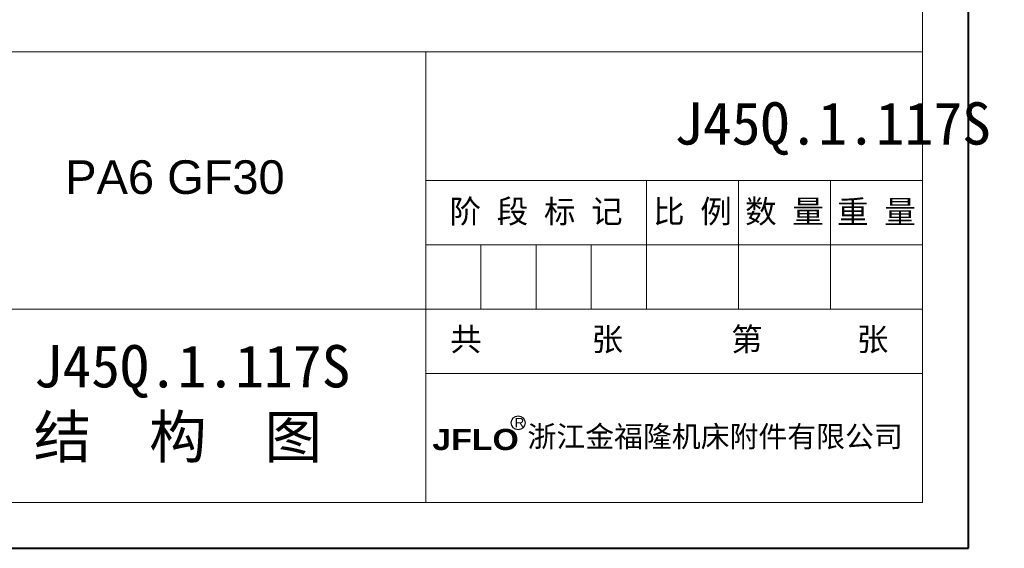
# Model space of a CAD drawing. Header units: millimetres. Extents: x 506 to 1981, y 649 to 1682.
# Tile 28 of 86: x 1608 to 1981, y 649 to 849. Entities that reach past the tile are written whole.
import ezdxf

# ---------------------------------------------------------------- set-up
doc = ezdxf.new("R2010")
doc.units = ezdxf.units.MM
doc.linetypes.add('CENTER2', pattern=[28.575, 19.05, -3.175, 3.175, -3.175])
doc.layers.add('标注', color=1, linetype='Continuous', lineweight=13)
doc.layers.add('标注线', color=7, linetype='Continuous', lineweight=15)
doc.styles.add('样式 6', font='仿宋_GB2312.ttf')

msp = doc.modelspace()

# ---------------------------------------------------------------- linework, layer by layer
at = {"color": 7, "lineweight": 40}
for p, q in [((1967.115, 648.782), (1967.115, 1681.796)), ((506.287, 648.782), (1967.115, 648.782))]:
    msp.add_line(p, q, dxfattribs=at)
at = {"color": 7, "lineweight": 13}
for p, q in [((1949.724, 666.173), (1949.724, 1664.405)), ((1170.563, 836.603), (1949.724, 836.603)), ((1323.655, 666.173), (1949.724, 666.173))]:
    msp.add_line(p, q, dxfattribs=at)
at = {"color": 7, "lineweight": 15}
for p, q in [((1761.903, 666.173), (1761.903, 836.603)), ((1761.903, 787.908), (1949.724, 787.908)), ((1845.379, 739.214), (1845.379, 787.908)), ((1880.161, 739.214), (1880.161, 787.908)), ((1914.942, 739.214), (1914.942, 787.908)), ((1761.903, 763.561), (1949.724, 763.561)), ((1782.772, 739.214), (1782.772, 763.561)), ((1803.641, 739.214), (1803.641, 763.561)), ((1824.51, 739.214), (1824.51, 763.561)), ((1323.655, 739.214), (1737.556, 739.214)), ((1737.556, 739.214), (1949.724, 739.214)), ((1761.903, 714.867), (1949.724, 714.867))]:
    msp.add_line(p, q, dxfattribs=at)
at = {"layer": '标注', "color": 7, "lineweight": 30}
msp.add_circle((1796.859, 696.244), 2.617, dxfattribs=at)

# ---------------------------------------------------------------- texts
at = {"color": 7, "insert": (1855.841, 817.523), "char_height": 16.00898, "attachment_point": 1, "style": '样式 6'}
msp.add_mtext('J45Q.1.117S', dxfattribs=at)
at = {"attachment_point": 1, "style": '样式 6'}
for s, insert, char_height in [('{\\fArial|b0|i0|c0|p32;PA6 GF30\\f楷体_GB2312|b0|i0|c134|p49;  }', (1625.601, 795.571), 12.72137), ('{\\C7;J45Q.1.117S\\P}结  构  图', (1613.656, 725.668), 16.00898)]:
    msp.add_mtext(s, dxfattribs=dict(at, insert=insert, char_height=char_height))
at = {"color": 7, "linetype": 'CENTER2', "lineweight": 18, "char_height": 8.73217, "width": 94.33295, "attachment_point": 1, "style": '样式 6'}
for s, insert in [('{\\fSimSun|b0|i0|c134|p2;  第      张}', (1865.486, 732.25)), ('{\\fSimSun|b0|i0|c134|p2;  共       张}', (1759.247, 732.25))]:
    msp.add_mtext(s, dxfattribs=dict(at, insert=insert))
at = {"layer": '标注', "color": 7, "lineweight": 9, "attachment_point": 1, "style": '样式 6'}
for s, insert, char_height, width in [('{\\fArial|b0|i0|c0|p32;R}', (1795.52, 698.13), 3.58491, 2.55807), ('{\\fSimHei|b0|i0|c134|p2;浙江金福隆机床附件有限公司}', (1800.386, 695.086), 8.00203, 150.73849), ('{\\fArial Black|b0|i0|c0|p34;JFLO}', (1764.396, 693.95), 8.00203, 78.58123)]:
    msp.add_mtext(s, dxfattribs=dict(at, insert=insert, char_height=char_height, width=width))
at = {"layer": '标注线', "color": 7, "lineweight": 18, "char_height": 8.7322, "attachment_point": 5, "style": '样式 6'}
for s, insert, width in [('阶 段 标 记', (1803.641, 775.735), 83.47587), ('比 例', (1862.77, 775.735), 34.78161), ('数 量', (1897.551, 775.735), 34.78161), ('重 量', (1932.333, 775.735), 34.78161)]:
    msp.add_mtext(s, dxfattribs=dict(at, insert=insert, width=width))

doc.saveas('drawing.dxf')
